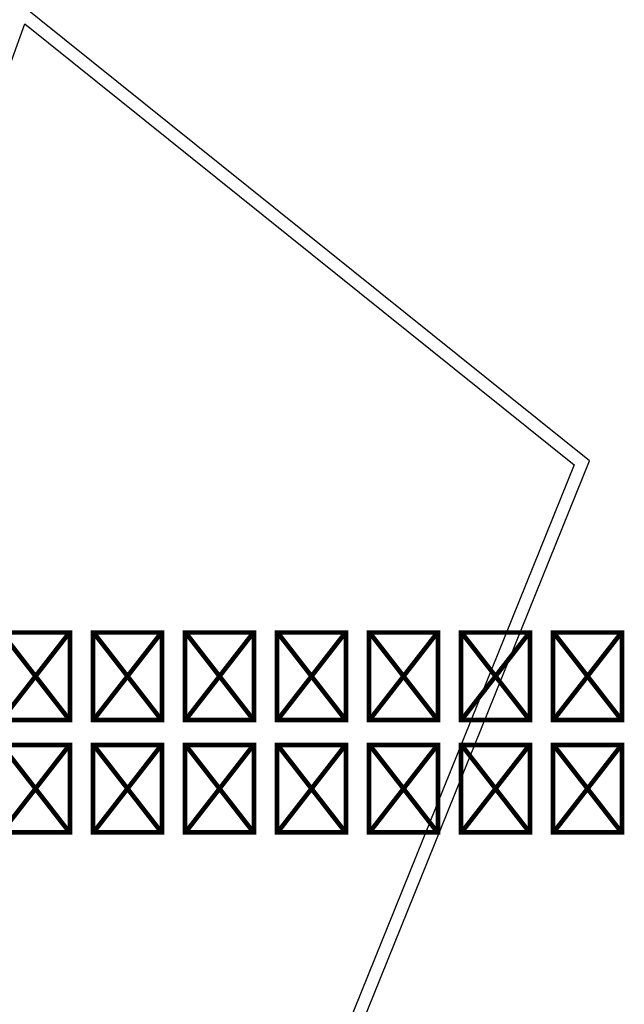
# Model space of a CAD drawing. Header units: millimetres. Extents: x 1512 to 2105, y 794 to 1149.
# Tile 23 of 256: x 1595 to 1605, y 1098 to 1114. Entities that reach past the tile are written whole.
import ezdxf

# ---------------------------------------------------------------- set-up
doc = ezdxf.new("R2010")
doc.units = ezdxf.units.MM
doc.layers.add('A-WALL', color=113, linetype='Continuous', lineweight=9)
doc.styles.get("Standard").update_dxf_attribs({"font": 'arial.ttf'})

msp = doc.modelspace()

# ---------------------------------------------------------------- linework, layer by layer
at = {"layer": 'A-WALL', "lineweight": 25}
for p, q in [((1604.223, 1106.715), (1553.386, 1147.522)), ((1591.489, 1102.865), (1595.38, 1113.557)), ((1595.38, 1113.557), (1603.982, 1106.652)), ((1581.396, 1050.216), (1604.223, 1106.715)), ((1603.982, 1106.652), (1597.934, 1091.683))]:
    msp.add_line(p, q, dxfattribs=at)

# ---------------------------------------------------------------- texts
at = {"insert": (1594.825, 1103.848), "char_height": 1.05634, "attachment_point": 1}
msp.add_mtext_dynamic_manual_height_columns('{\\fArial|b0|i0|c178|p34;تاسیسات مکانیکی}', width=3.69085, gutter_width=12.5, heights=[0], dxfattribs=at)

doc.saveas('drawing.dxf')
